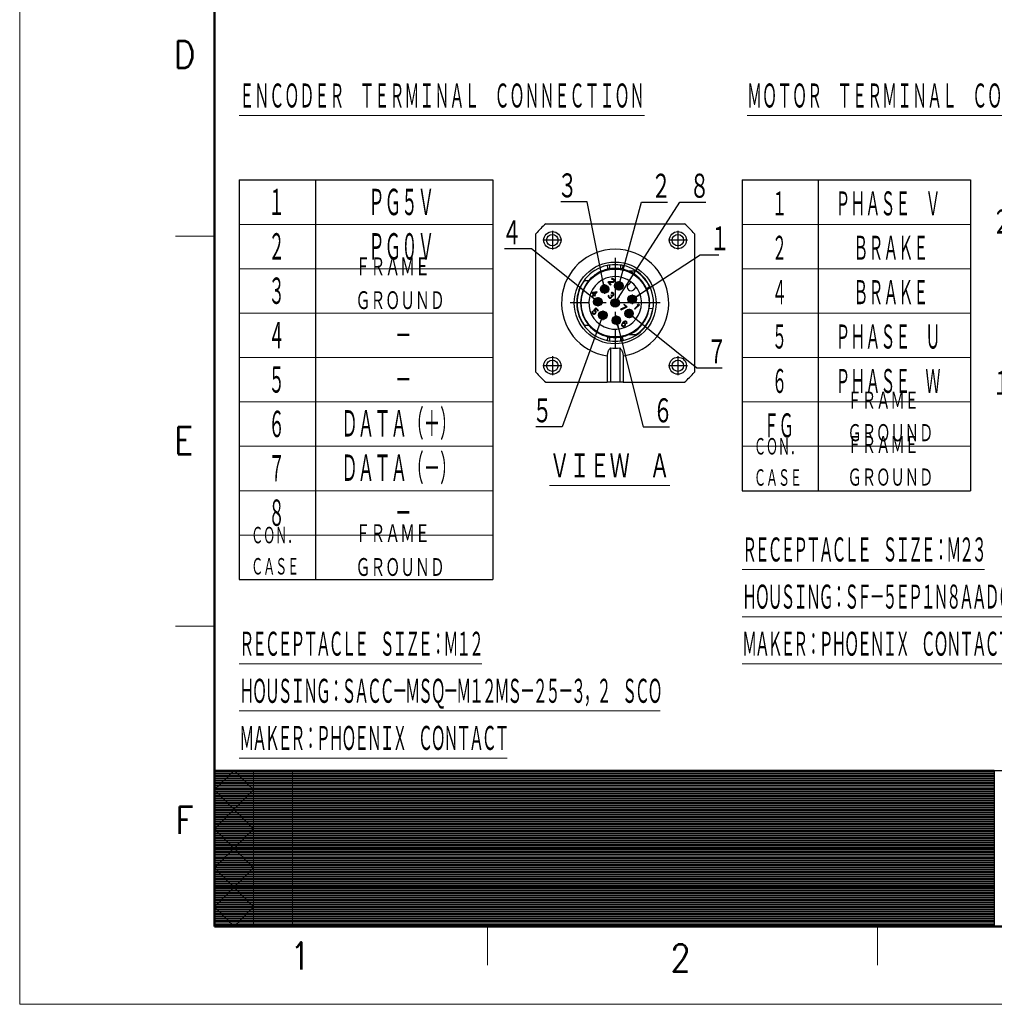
# Model space of a CAD drawing. Header units: millimetres. Extents: x 0 to 1076, y 0 to 742.
# Tile 1 of 124: x 0 to 313, y 0 to 316. Entities that reach past the tile are written whole.
import ezdxf

# ---------------------------------------------------------------- set-up
doc = ezdxf.new("R2010")
doc.units = ezdxf.units.MM
doc.header["$LTSCALE"] = 0.454724
doc.linetypes.add('CENTER', pattern=[50.8, 31.75, -6.35, 6.35, -6.35])
doc.layers.add('NoLayerName_001', color=7, linetype='Continuous')
doc.styles.get("Standard").update_dxf_attribs({"font": 'txt', "bigfont": 'extfont2'})
doc.dimstyles.get("Standard").update_dxf_attribs({"dimtxt": 2.5, "dimasz": 2.5, "dimexe": 1, "dimexo": 1, "dimtad": 1, "dimdec": 3, "dimzin": 0, "dimdsep": 46, "dimtxsty": 'Standard', "dimcen": 2.5, "dimadec": 3, "dimazin": 0, "dimtfac": 0.75, "dimtdec": 3, "dimtmove": 0, "dimatfit": 3, "dimfxl": 1, "dimarcsym": 0})

# ---------------------------------------------------------------- blocks, each defined once
blk = doc.blocks.new('JZB_0011')
at = {"layer": 'NoLayerName_001', "color": 7, "linetype": 'Continuous', "lineweight": 25}
for p, q in [((3.21, 50.83), (47.63, 50.83)), ((0, 3.21), (0, 47.63)), ((50.83, 47.63), (50.83, 3.21)), ((32.16, 35.58), (29.83, 35.58)), ((16.92, 32.53), (15.51, 32.53)), ((23.27, 32.18), (23.12, 32.03)), ((23.12, 32.03), (23.98, 31.17)), ((24.7, 32.28), (23.27, 32.18)), ((23.46, 31.99), (24.73, 32.07)), ((24.13, 31.32), (23.46, 31.99)), ((24.39, 33.21), (24.24, 33.11)), ((24.24, 33.11), (24.36, 32.99)), ((24.36, 32.99), (24.5, 33.03)), ((24.61, 33.23), (24.39, 33.21)), ((24.5, 33.03), (24.63, 33.02)), ((24.76, 33.2), (24.61, 33.23)), ((24.63, 33.02), (24.78, 32.93)), ((24.88, 32.35), (24.7, 32.28)), ((24.73, 32.07), (24.87, 32.11)), ((24.96, 33.06), (24.76, 33.2)), ((24.78, 32.93), (24.88, 32.84)), ((24.87, 32.11), (25.02, 32.21)), ((24.88, 32.84), (24.97, 32.69)), ((24.94, 32.41), (24.88, 32.35)), ((24.98, 32.55), (24.94, 32.41)), ((25.06, 32.97), (24.96, 33.06)), ((24.97, 32.69), (24.98, 32.55)), ((25.02, 32.21), (25.08, 32.27)), ((25.17, 32.79), (25.06, 32.97)), ((25.08, 32.27), (25.18, 32.42)), ((25.21, 32.63), (25.17, 32.79)), ((25.18, 32.42), (25.21, 32.63)), ((30.46, 32.18), (29.66, 31.38)), ((18.12, 28.76), (17.94, 28.58)), ((17.94, 28.58), (18.51, 28.01)), ((19.51, 29.02), (18.12, 28.76)), ((18.29, 28.59), (19.27, 28.77)), ((18.69, 28.19), (18.29, 28.59)), ((19.27, 28.77), (18.69, 28.19)), ((18.83, 28.05), (19.66, 28.88)), ((19.66, 28.88), (19.51, 29.02)), ((23.98, 31.17), (24.13, 31.32)), ((24.24, 28.75), (24.1, 28.65)), ((24.1, 28.65), (24.22, 28.53)), ((24.22, 28.53), (24.36, 28.58)), ((24.46, 28.78), (24.24, 28.75)), ((24.36, 28.58), (24.49, 28.57)), ((24.62, 28.74), (24.46, 28.78)), ((24.49, 28.57), (24.64, 28.48)), ((24.81, 28.61), (24.62, 28.74)), ((24.64, 28.48), (24.73, 28.38)), ((24.86, 28.56), (24.81, 28.61)), ((25, 28.36), (24.86, 28.56)), ((31.38, 29.66), (32.18, 30.46)), ((35.46, 30.1), (36.47, 30.57)), ((18.51, 28.01), (18.08, 27.58)), ((18.08, 27.58), (18.22, 27.44)), ((18.22, 27.44), (18.65, 27.87)), ((18.65, 27.87), (18.88, 27.63)), ((19.07, 27.81), (18.83, 28.05)), ((18.88, 27.63), (19.07, 27.81)), ((23.24, 27.79), (23.2, 27.65)), ((23.2, 27.65), (23.21, 27.52)), ((23.21, 27.52), (23.24, 27.37)), ((23.31, 27.91), (23.24, 27.79)), ((23.24, 27.37), (23.31, 27.24)), ((23.43, 27.79), (23.31, 27.91)), ((23.31, 27.24), (23.5, 27.05)), ((23.38, 27.6), (23.39, 27.71)), ((23.39, 27.52), (23.38, 27.6)), ((23.39, 27.71), (23.43, 27.79)), ((23.48, 27.37), (23.39, 27.52)), ((23.63, 27.23), (23.48, 27.37)), ((23.5, 27.05), (23.62, 26.99)), ((23.62, 26.99), (23.78, 26.95)), ((23.77, 27.14), (23.63, 27.23)), ((23.85, 27.12), (23.77, 27.14)), ((23.78, 26.95), (23.91, 26.94)), ((23.96, 27.13), (23.85, 27.12)), ((23.91, 26.94), (24.05, 26.99)), ((24.05, 27.17), (23.96, 27.13)), ((24.15, 27.99), (24.03, 27.87)), ((24.03, 27.87), (24.12, 27.77)), ((24.17, 27.29), (24.05, 27.17)), ((24.05, 26.99), (24.17, 27.05)), ((24.12, 27.77), (24.23, 27.6)), ((24.24, 27.89), (24.15, 27.99)), ((24.24, 27.46), (24.17, 27.29)), ((24.17, 27.05), (24.29, 27.18)), ((24.23, 27.6), (24.24, 27.46)), ((24.45, 27.81), (24.24, 27.89)), ((24.29, 27.18), (24.39, 27.32)), ((24.43, 27.46), (24.37, 27.64)), ((24.37, 27.64), (24.56, 27.64)), ((24.39, 27.32), (24.43, 27.46)), ((24.56, 27.82), (24.45, 27.81)), ((24.73, 27.9), (24.56, 27.82)), ((24.56, 27.64), (24.7, 27.68)), ((24.7, 27.68), (24.85, 27.78)), ((24.73, 28.38), (24.82, 28.23)), ((24.79, 27.96), (24.73, 27.9)), ((24.83, 28.1), (24.79, 27.96)), ((24.82, 28.23), (24.83, 28.1)), ((24.85, 27.78), (24.91, 27.84)), ((24.91, 27.84), (25.01, 27.99)), ((25.03, 28.21), (25, 28.36)), ((25.01, 27.99), (25.03, 28.21)), ((18.09, 22.59), (18.04, 22.4)), ((18.04, 22.4), (18.06, 22.19)), ((18.06, 22.19), (18.15, 22.04)), ((18.16, 22.76), (18.09, 22.59)), ((18.31, 22.62), (18.16, 22.76)), ((18.23, 22.45), (18.31, 22.62)), ((18.24, 22.32), (18.23, 22.45)), ((18.31, 22.19), (18.24, 22.32)), ((18.45, 22.05), (18.31, 22.19)), ((19.23, 23.84), (18.44, 23.04)), ((18.44, 23.04), (18.61, 22.87)), ((18.61, 22.87), (18.79, 22.87)), ((18.71, 23.07), (19.2, 23.56)), ((18.92, 23.05), (18.71, 23.07)), ((18.79, 22.87), (18.92, 22.81)), ((19.07, 22.96), (18.92, 23.05)), ((18.92, 22.81), (19.06, 22.66)), ((19.02, 22.15), (18.96, 22.09)), ((19.09, 22.26), (19.02, 22.15)), ((19.06, 22.66), (19.13, 22.54)), ((19.21, 22.82), (19.07, 22.96)), ((19.14, 22.4), (19.09, 22.26)), ((19.13, 22.54), (19.14, 22.4)), ((19.17, 22.06), (19.28, 22.26)), ((19.2, 23.56), (19.89, 22.87)), ((19.3, 22.67), (19.21, 22.82)), ((20.04, 23.03), (19.23, 23.84)), ((19.28, 22.26), (19.33, 22.46)), ((19.33, 22.46), (19.3, 22.67)), ((19.89, 22.87), (20.04, 23.03)), ((28.93, 24.19), (27.17, 23.38)), ((27.17, 23.38), (27.31, 23.24)), ((27.31, 23.24), (29.07, 24.04)), ((28.36, 25.06), (28.21, 24.9)), ((28.21, 24.9), (28.93, 24.19)), ((29.23, 24.19), (28.36, 25.06)), ((29.07, 24.04), (29.23, 24.19)), ((32.79, 24.74), (31.6, 23.55)), ((31.6, 23.55), (31.74, 23.4)), ((31.74, 23.4), (33.18, 24.84)), ((32.68, 24.91), (32.43, 24.67)), ((32.43, 24.67), (32.79, 24.74)), ((33.04, 24.99), (32.68, 24.91)), ((33.18, 24.84), (33.04, 24.99)), ((37.47, 23.51), (36.36, 23.68)), ((18.15, 22.04), (18.3, 21.9)), ((18.3, 21.9), (18.45, 21.81)), ((18.57, 21.99), (18.45, 22.05)), ((18.45, 21.81), (18.66, 21.78)), ((18.71, 21.98), (18.57, 21.99)), ((18.66, 21.78), (18.85, 21.83)), ((18.85, 22.02), (18.71, 21.98)), ((18.96, 22.09), (18.85, 22.02)), ((18.85, 21.83), (19.05, 21.94)), ((19.05, 21.94), (19.17, 22.06)), ((27.83, 19.06), (27.64, 18.82)), ((28.04, 19.27), (27.83, 19.06)), ((28.28, 19.46), (28.04, 19.27)), ((28.1, 19.09), (28.16, 19.15)), ((28.36, 19.07), (28.1, 19.09)), ((28.16, 19.15), (28.37, 19.31)), ((28.48, 19.56), (28.28, 19.46)), ((28.52, 18.98), (28.36, 19.07)), ((28.37, 19.31), (28.48, 19.38)), ((28.67, 19.62), (28.48, 19.56)), ((28.48, 19.38), (28.62, 19.42)), ((28.63, 18.86), (28.52, 18.98)), ((28.62, 19.42), (28.76, 19.41)), ((28.88, 19.59), (28.67, 19.62)), ((28.76, 19.41), (28.86, 19.37)), ((28.86, 19.37), (29, 19.23)), ((29.04, 19.5), (28.88, 19.59)), ((29, 19.23), (29.04, 19.12)), ((29.05, 18.99), (29.01, 18.85)), ((29.13, 19.4), (29.04, 19.5)), ((29.04, 19.12), (29.05, 18.99)), ((29.22, 19.25), (29.13, 19.4)), ((29.2, 18.85), (29.25, 19.04)), ((29.25, 19.04), (29.22, 19.25)), ((15.51, 18.3), (16.92, 18.3)), ((27.53, 18.62), (27.48, 18.42)), ((27.48, 18.42), (27.51, 18.21)), ((27.51, 18.21), (27.6, 18.06)), ((27.64, 18.82), (27.53, 18.62)), ((27.6, 18.06), (27.72, 17.94)), ((27.67, 18.47), (27.72, 18.61)), ((27.69, 18.34), (27.67, 18.47)), ((27.73, 18.24), (27.69, 18.34)), ((27.72, 18.61), (27.79, 18.73)), ((27.72, 17.94), (27.87, 17.85)), ((27.89, 18.07), (27.73, 18.24)), ((27.79, 18.73), (27.88, 18.82)), ((27.87, 17.85), (28.08, 17.82)), ((27.88, 18.82), (27.99, 18.89)), ((28, 18.03), (27.89, 18.07)), ((27.99, 18.89), (28.1, 18.9)), ((28.13, 18.02), (28, 18.03)), ((28.08, 17.82), (28.27, 17.87)), ((28.1, 18.9), (28.24, 18.89)), ((28.27, 18.06), (28.13, 18.02)), ((28.24, 18.89), (28.34, 18.85)), ((28.39, 18.13), (28.27, 18.06)), ((28.27, 17.87), (28.47, 17.98)), ((28.34, 18.85), (28.51, 18.68)), ((28.48, 18.22), (28.39, 18.13)), ((28.47, 17.98), (28.63, 18.13)), ((28.54, 18.34), (28.48, 18.22)), ((28.51, 18.68), (28.55, 18.58)), ((28.56, 18.45), (28.54, 18.34)), ((28.55, 18.58), (28.56, 18.45)), ((28.72, 18.71), (28.63, 18.86)), ((28.63, 18.13), (28.73, 18.33)), ((28.75, 18.5), (28.72, 18.71)), ((28.73, 18.33), (28.75, 18.5)), ((29.01, 18.85), (29.13, 18.73)), ((29.13, 18.73), (29.2, 18.85)), ((23.89, 11), (23.89, 0)), ((26.94, 11), (26.94, 0)), ((22.88, 8.42), (22.88, 0)), ((27.96, 8.42), (27.96, 0)), ((3.21, 0), (22.88, 0)), ((23.89, 0), (22.88, 0)), ((26.94, 0), (23.89, 0)), ((27.96, 0), (26.94, 0)), ((27.96, 0), (47.63, 0))]:
    blk.add_line(p, q, dxfattribs=at)
at = {"layer": 'NoLayerName_001', "color": 2, "linetype": 'CENTER', "lineweight": 25}
for p, q in [((5.29, 48.57), (5.29, 42.53)), ((45.55, 48.57), (45.55, 42.53)), ((8.31, 45.55), (2.27, 45.55)), ((48.57, 45.55), (42.53, 45.55)), ((25.42, 39.85), (25.42, 10.98)), ((26.58, 32.4), (26.58, 29.38)), ((23.56, 29.88), (20.54, 29.88)), ((22.05, 31.39), (22.05, 28.37)), ((28.09, 30.89), (25.07, 30.89)), ((39.85, 25.42), (10.98, 25.42)), ((21.35, 25.81), (18.33, 25.81)), ((19.84, 27.32), (19.84, 24.3)), ((32.4, 26.58), (29.38, 26.58)), ((30.89, 28.09), (30.89, 25.07)), ((21.46, 22.97), (21.46, 19.95)), ((29.88, 23.56), (29.88, 20.54)), ((22.97, 21.46), (19.95, 21.46)), ((27.32, 19.84), (24.3, 19.84)), ((25.81, 21.35), (25.81, 18.33)), ((31.39, 22.05), (28.37, 22.05)), ((5.29, 8.31), (5.29, 2.27)), ((45.55, 8.31), (45.55, 2.27)), ((8.31, 5.29), (2.27, 5.29)), ((48.57, 5.29), (42.53, 5.29))]:
    blk.add_line(p, q, dxfattribs=at)
at = {"layer": 'NoLayerName_001', "color": 7, "linetype": 'Continuous', "lineweight": 25}
for centre, radius in [((5.29, 45.55), 2.74), ((5.29, 45.55), 1.83), ((45.55, 45.55), 2.74), ((45.55, 45.55), 1.83), ((25.42, 25.42), 13.12), ((25.42, 25.42), 10.88), ((26.58, 30.89), 1.37), ((26.58, 30.89), 0.813), ((22.05, 29.88), 1.37), ((22.05, 29.88), 0.813), ((19.84, 25.81), 1.37), ((19.84, 25.81), 0.813), ((25.42, 25.42), 1.37), ((25.42, 25.42), 0.813), ((30.89, 26.58), 1.37), ((30.89, 26.58), 0.813), ((21.46, 21.46), 1.37), ((21.46, 21.46), 0.813), ((29.88, 22.05), 1.37), ((29.88, 22.05), 0.813), ((25.81, 19.84), 1.37), ((25.81, 19.84), 0.813), ((5.29, 5.29), 2.74), ((5.29, 5.29), 1.83), ((45.55, 5.29), 2.74), ((45.55, 5.29), 1.83)]:
    blk.add_circle(centre, radius, dxfattribs=at)
for centre, radius, start, end in [((25.42, 25.42), 33.75, 131.148, 138.852), ((25.42, 25.42), 33.75, 41.148, 48.852), ((25.42, 25.42), 11.08, 102.1695, 140.0438), ((25.42, 25.42), 11.08, 77.8305, 102.1695), ((25.42, 25.42), 11.08, 66.5534, 77.8305), ((25.42, 25.42), 11.08, 25, 66.5534), ((25.42, 25.42), 12.2, 25, 56.4427), ((25.42, 25.42), 12.2, 144.3147, 215.6853), ((25.42, 25.42), 11.08, 140.0438, 219.9562), ((25.42, 25.42), 8.44, 53.3129, 0), ((25.42, 25.42), 8.44, 36.6871, 53.3129), ((30.52, 30.52), 1.22, 135, 315), ((25.42, 25.42), 8.44, 0, 36.6871), ((25.42, 25.42), 11.08, 351, 25), ((25.42, 25.42), 12.2, 303.5573, 351), ((25.42, 25.42), 11.08, 330, 351), ((25.42, 25.42), 11.08, 293.4466, 330), ((25.42, 25.42), 11.08, 219.9562, 257.8305), ((25.42, 25.42), 11.08, 257.8305, 282.1695), ((25.42, 25.42), 11.08, 282.1695, 293.4466), ((25.42, 25.42), 14.5, 263.9629, 276.0371), ((25.42, 25.42), 33.75, 221.148, 228.852), ((25.42, 25.42), 33.75, 311.148, 318.852)]:
    blk.add_arc(centre, radius, start, end, dxfattribs=at)
at = {"layer": 'NoLayerName_001', "color": 2, "linetype": 'Continuous', "lineweight": 25}
for centre, radius, start, end in [((25.42, 25.42), 17.19, 278.5029, 261.4971), ((25.42, 25.42), 12.31, 102.1695, 257.8305), ((24.25, 30.83), 6.76, 94.2115, 102.1679), ((25.42, 14.91), 22.73, 85.7901, 94.1998), ((26.59, 30.87), 6.73, 77.8168, 85.7893), ((25.42, 25.42), 12.31, 282.1695, 77.8305), ((24.24, 19.97), 6.73, 257.8168, 265.7893), ((25.42, 35.92), 22.73, 265.7901, 274.1998), ((26.59, 20), 6.76, 274.2115, 282.1679)]:
    blk.add_arc(centre, radius, start, end, dxfattribs=at)
for points, knots in [([(22.82, 37.45), (22.86, 37.28), (22.92, 36.99), (23, 36.64), (23.05, 36.41), (23.07, 36.3), (23.08, 36.25)], [0, 0, 0, 0, 0.513591, 0.901519, 1.063199, 1.22488, 1.22488, 1.22488, 1.22488]), ([(23.56, 36.34), (23.58, 36.39), (23.62, 36.48), (23.65, 36.64), (23.68, 36.85), (23.72, 37.16), (23.74, 37.42), (23.75, 37.58)], [0, 0, 0, 0, 0.148494, 0.305969, 0.474188, 0.782632, 1.257445, 1.257445, 1.257445, 1.257445]), ([(27.08, 37.58), (27.1, 37.42), (27.12, 37.16), (27.16, 36.85), (27.19, 36.63), (27.22, 36.47), (27.26, 36.38), (27.27, 36.34)], [0, 0, 0, 0, 0.473573, 0.781844, 0.951232, 1.135503, 1.25698, 1.25698, 1.25698, 1.25698]), ([(27.75, 36.25), (27.76, 36.3), (27.79, 36.41), (27.84, 36.64), (27.91, 36.99), (27.97, 37.28), (28.01, 37.45)], [0, 0, 0, 0, 0.161681, 0.323361, 0.711289, 1.22488, 1.22488, 1.22488, 1.22488]), ([(23.08, 14.58), (23.07, 14.53), (23.05, 14.43), (23, 14.19), (22.92, 13.85), (22.86, 13.55), (22.82, 13.39)], [0, 0, 0, 0, 0.161681, 0.323361, 0.711289, 1.22488, 1.22488, 1.22488, 1.22488]), ([(23.75, 13.25), (23.73, 13.41), (23.72, 13.67), (23.68, 13.99), (23.64, 14.21), (23.61, 14.36), (23.57, 14.46), (23.56, 14.49)], [0, 0, 0, 0, 0.473573, 0.781844, 0.951232, 1.148184, 1.256966, 1.256966, 1.256966, 1.256966]), ([(27.27, 14.49), (27.26, 14.44), (27.22, 14.35), (27.18, 14.14), (27.14, 13.86), (27.1, 13.55), (27.09, 13.34), (27.08, 13.25)], [0, 0, 0, 0, 0.148494, 0.305969, 0.646034, 0.987571, 1.257424, 1.257424, 1.257424, 1.257424]), ([(28.01, 13.39), (27.97, 13.55), (27.91, 13.85), (27.84, 14.19), (27.79, 14.43), (27.76, 14.53), (27.75, 14.58)], [0, 0, 0, 0, 0.513591, 0.901519, 1.063199, 1.22488, 1.22488, 1.22488, 1.22488])]:
    blk.add_open_spline(points, degree=3, knots=knots, dxfattribs=at)
at = {"layer": 'NoLayerName_001', "color": 7, "linetype": 'Continuous', "lineweight": 25}
for points, knots in [([(29.83, 15.25), (29.95, 15.25), (30.21, 15.25), (30.59, 15.25), (30.98, 15.25), (31.37, 15.25), (31.76, 15.25), (32.03, 15.25), (32.16, 15.25)], [0, 0, 0, 0, 0.379708, 0.76248, 1.148145, 1.538054, 1.933554, 2.33447, 2.33447, 2.33447, 2.33447]), ([(23.89, 11), (23.82, 10.91), (23.67, 10.76), (23.48, 10.49), (23.3, 10.2), (23.16, 9.89), (23.03, 9.54), (22.95, 9.19), (22.89, 8.81), (22.88, 8.55), (22.88, 8.42)], [0, 0, 0, 0, 0.329432, 0.649718, 0.974428, 1.343314, 1.682074, 2.082037, 2.427271, 2.844389, 2.844389, 2.844389, 2.844389]), ([(26.94, 11), (27.01, 10.91), (27.16, 10.76), (27.36, 10.49), (27.53, 10.2), (27.69, 9.87), (27.81, 9.53), (27.9, 9.15), (27.95, 8.79), (27.95, 8.53), (27.96, 8.42)], [0, 0, 0, 0, 0.329432, 0.649718, 1.000974, 1.343317, 1.734796, 2.08204, 2.490758, 2.844392, 2.844392, 2.844392, 2.844392])]:
    blk.add_open_spline(points, degree=3, knots=knots, dxfattribs=at)
blk = doc.blocks.new('*X109')
at = {"color": 7, "linetype": 'Continuous', "lineweight": 13}
for p, q in [((0, 19.8), (100, 19.8)), ((0, 19.65), (100, 19.65)), ((0, 19.5), (100, 19.5)), ((0, 19.35), (100, 19.35)), ((0, 19.2), (100, 19.2)), ((0, 19.05), (100, 19.05)), ((0, 18.9), (100, 18.9)), ((0, 18.75), (100, 18.75)), ((0, 18.6), (100, 18.6)), ((0, 18.45), (100, 18.45)), ((0, 18.3), (100, 18.3)), ((0, 18.15), (100, 18.15)), ((0, 18), (100, 18)), ((0, 17.85), (100, 17.85)), ((0, 17.7), (100, 17.7)), ((0, 17.55), (100, 17.55)), ((0, 17.4), (100, 17.4)), ((0, 17.25), (100, 17.25)), ((0, 17.1), (100, 17.1)), ((0, 16.95), (100, 16.95)), ((0, 16.8), (100, 16.8)), ((0, 16.65), (100, 16.65)), ((0, 16.5), (100, 16.5)), ((0, 16.35), (100, 16.35)), ((0, 16.2), (100, 16.2)), ((0, 16.05), (100, 16.05)), ((0, 15.9), (100, 15.9)), ((0, 15.75), (100, 15.75)), ((0, 15.6), (100, 15.6)), ((0, 15.45), (100, 15.45)), ((0, 15.3), (100, 15.3)), ((0, 15.15), (100, 15.15)), ((0, 15), (100, 15)), ((0, 14.85), (100, 14.85)), ((0, 14.7), (100, 14.7)), ((0, 14.55), (100, 14.55)), ((0, 14.4), (100, 14.4)), ((0, 14.25), (100, 14.25)), ((0, 14.1), (100, 14.1)), ((0, 13.95), (100, 13.95)), ((0, 13.8), (100, 13.8)), ((0, 13.65), (100, 13.65)), ((0, 13.5), (100, 13.5)), ((0, 13.35), (100, 13.35)), ((0, 13.2), (100, 13.2)), ((0, 13.05), (100, 13.05)), ((0, 12.9), (100, 12.9)), ((0, 12.75), (100, 12.75)), ((0, 12.6), (100, 12.6)), ((0, 12.45), (100, 12.45)), ((0, 12.3), (100, 12.3)), ((0, 12.15), (100, 12.15)), ((0, 12), (100, 12)), ((0, 11.85), (100, 11.85)), ((0, 11.7), (100, 11.7)), ((0, 11.55), (100, 11.55)), ((0, 11.4), (100, 11.4)), ((0, 11.25), (100, 11.25)), ((0, 11.1), (100, 11.1)), ((0, 10.95), (100, 10.95)), ((0, 10.8), (100, 10.8)), ((0, 10.65), (100, 10.65)), ((0, 10.5), (100, 10.5)), ((0, 10.35), (100, 10.35)), ((0, 10.2), (100, 10.2)), ((0, 10.05), (100, 10.05)), ((0, 9.9), (100, 9.9)), ((0, 9.75), (100, 9.75)), ((0, 9.6), (100, 9.6)), ((0, 9.45), (100, 9.45)), ((0, 9.3), (100, 9.3)), ((0, 9.15), (100, 9.15)), ((0, 9), (100, 9)), ((0, 8.85), (100, 8.85)), ((0, 8.7), (100, 8.7)), ((0, 8.55), (100, 8.55)), ((0, 8.4), (100, 8.4)), ((0, 8.25), (100, 8.25)), ((0, 8.1), (100, 8.1)), ((0, 7.95), (100, 7.95)), ((0, 7.8), (100, 7.8)), ((0, 7.65), (100, 7.65)), ((0, 7.5), (100, 7.5)), ((0, 7.35), (100, 7.35)), ((0, 7.2), (100, 7.2)), ((0, 7.05), (100, 7.05)), ((0, 6.9), (100, 6.9)), ((0, 6.75), (100, 6.75)), ((0, 6.6), (100, 6.6)), ((0, 6.45), (100, 6.45)), ((0, 6.3), (100, 6.3)), ((0, 6.15), (100, 6.15)), ((0, 6), (100, 6)), ((0, 5.85), (100, 5.85)), ((0, 5.7), (100, 5.7)), ((0, 5.55), (100, 5.55)), ((0, 5.4), (100, 5.4)), ((0, 5.25), (100, 5.25)), ((0, 5.1), (100, 5.1)), ((0, 4.95), (100, 4.95)), ((0, 4.8), (100, 4.8)), ((0, 4.65), (100, 4.65)), ((0, 4.5), (100, 4.5)), ((0, 4.35), (100, 4.35)), ((0, 4.2), (100, 4.2)), ((0, 4.05), (100, 4.05)), ((0, 3.9), (100, 3.9)), ((0, 3.75), (100, 3.75)), ((0, 3.6), (100, 3.6)), ((0, 3.45), (100, 3.45)), ((0, 3.3), (100, 3.3)), ((0, 3.15), (100, 3.15)), ((0, 3), (100, 3)), ((0, 2.85), (100, 2.85)), ((0, 2.7), (100, 2.7)), ((0, 2.55), (100, 2.55)), ((0, 2.4), (100, 2.4)), ((0, 2.25), (100, 2.25)), ((0, 2.1), (100, 2.1)), ((0, 1.95), (100, 1.95)), ((0, 1.8), (100, 1.8)), ((0, 1.65), (100, 1.65)), ((0, 1.5), (100, 1.5)), ((0, 1.35), (100, 1.35)), ((0, 1.2), (100, 1.2)), ((0, 1.05), (100, 1.05)), ((0, 0.9), (100, 0.9)), ((0, 0.75), (100, 0.75)), ((0, 0.6), (100, 0.6)), ((0, 0.45), (100, 0.45)), ((0, 0.3), (100, 0.3)), ((0, 0.15), (100, 0.15)), ((0, 0), (100, 0))]:
    blk.add_line(p, q, dxfattribs=at)
blk = doc.blocks.new('*X110')
at = {"color": 7, "linetype": 'Continuous', "lineweight": 13}
for p, q in [((0, 19.8), (40, 19.8)), ((0, 19.65), (40, 19.65)), ((0, 19.5), (40, 19.5)), ((0, 19.35), (40, 19.35)), ((0, 19.2), (40, 19.2)), ((0, 19.05), (40, 19.05)), ((0, 18.9), (40, 18.9)), ((0, 18.75), (40, 18.75)), ((0, 18.6), (40, 18.6)), ((0, 18.45), (40, 18.45)), ((0, 18.3), (40, 18.3)), ((0, 18.15), (40, 18.15)), ((0, 18), (40, 18)), ((0, 17.85), (40, 17.85)), ((0, 17.7), (40, 17.7)), ((0, 17.55), (40, 17.55)), ((0, 17.4), (40, 17.4)), ((0, 17.25), (40, 17.25)), ((0, 17.1), (40, 17.1)), ((0, 16.95), (40, 16.95)), ((0, 16.8), (40, 16.8)), ((0, 16.65), (40, 16.65)), ((0, 16.5), (40, 16.5)), ((0, 16.35), (40, 16.35)), ((0, 16.2), (40, 16.2)), ((0, 16.05), (40, 16.05)), ((0, 15.9), (40, 15.9)), ((0, 15.75), (40, 15.75)), ((0, 15.6), (40, 15.6)), ((0, 15.45), (40, 15.45)), ((0, 15.3), (40, 15.3)), ((0, 15.15), (40, 15.15)), ((0, 15), (40, 15)), ((0, 14.85), (40, 14.85)), ((0, 14.7), (40, 14.7)), ((0, 14.55), (40, 14.55)), ((0, 14.4), (40, 14.4)), ((0, 14.25), (40, 14.25)), ((0, 14.1), (40, 14.1)), ((0, 13.95), (40, 13.95)), ((0, 13.8), (40, 13.8)), ((0, 13.65), (40, 13.65)), ((0, 13.5), (40, 13.5)), ((0, 13.35), (40, 13.35)), ((0, 13.2), (40, 13.2)), ((0, 13.05), (40, 13.05)), ((0, 12.9), (40, 12.9)), ((0, 12.75), (40, 12.75)), ((0, 12.6), (40, 12.6)), ((0, 12.45), (40, 12.45)), ((0, 12.3), (40, 12.3)), ((0, 12.15), (40, 12.15)), ((0, 12), (40, 12)), ((0, 11.85), (40, 11.85)), ((0, 11.7), (40, 11.7)), ((0, 11.55), (40, 11.55)), ((0, 11.4), (40, 11.4)), ((0, 11.25), (40, 11.25)), ((0, 11.1), (40, 11.1)), ((0, 10.95), (40, 10.95)), ((0, 10.8), (40, 10.8)), ((0, 10.65), (40, 10.65)), ((0, 10.5), (40, 10.5)), ((0, 10.35), (40, 10.35)), ((0, 10.2), (40, 10.2)), ((0, 10.05), (40, 10.05)), ((0, 9.9), (40, 9.9)), ((0, 9.75), (40, 9.75)), ((0, 9.6), (40, 9.6)), ((0, 9.45), (40, 9.45)), ((0, 9.3), (40, 9.3)), ((0, 9.15), (40, 9.15)), ((0, 9), (40, 9)), ((0, 8.85), (40, 8.85)), ((0, 8.7), (40, 8.7)), ((0, 8.55), (40, 8.55)), ((0, 8.4), (40, 8.4)), ((0, 8.25), (40, 8.25)), ((0, 8.1), (40, 8.1)), ((0, 7.95), (40, 7.95)), ((0, 7.8), (40, 7.8)), ((0, 7.65), (40, 7.65)), ((0, 7.5), (40, 7.5)), ((0, 7.35), (40, 7.35)), ((0, 7.2), (40, 7.2)), ((0, 7.05), (40, 7.05)), ((0, 6.9), (40, 6.9)), ((0, 6.75), (40, 6.75)), ((0, 6.6), (40, 6.6)), ((0, 6.45), (40, 6.45)), ((0, 6.3), (40, 6.3)), ((0, 6.15), (40, 6.15)), ((0, 6), (40, 6)), ((0, 5.85), (40, 5.85)), ((0, 5.7), (40, 5.7)), ((0, 5.55), (40, 5.55)), ((0, 5.4), (40, 5.4)), ((0, 5.25), (40, 5.25)), ((0, 5.1), (40, 5.1)), ((0, 4.95), (40, 4.95)), ((0, 4.8), (40, 4.8)), ((0, 4.65), (40, 4.65)), ((0, 4.5), (40, 4.5)), ((0, 4.35), (40, 4.35)), ((0, 4.2), (40, 4.2)), ((0, 4.05), (40, 4.05)), ((0, 3.9), (40, 3.9)), ((0, 3.75), (40, 3.75)), ((0, 3.6), (40, 3.6)), ((0, 3.45), (40, 3.45)), ((0, 3.3), (40, 3.3)), ((0, 3.15), (40, 3.15)), ((0, 3), (40, 3)), ((0, 2.85), (40, 2.85)), ((0, 2.7), (40, 2.7)), ((0, 2.55), (40, 2.55)), ((0, 2.4), (40, 2.4)), ((0, 2.25), (40, 2.25)), ((0, 2.1), (40, 2.1)), ((0, 1.95), (40, 1.95)), ((0, 1.8), (40, 1.8)), ((0, 1.65), (40, 1.65)), ((0, 1.5), (40, 1.5)), ((0, 1.35), (40, 1.35)), ((0, 1.2), (40, 1.2)), ((0, 1.05), (40, 1.05)), ((0, 0.9), (40, 0.9)), ((0, 0.75), (40, 0.75)), ((0, 0.6), (40, 0.6)), ((0, 0.45), (40, 0.45)), ((0, 0.3), (40, 0.3)), ((0, 0.15), (40, 0.15)), ((0, 0), (40, 0))]:
    blk.add_line(p, q, dxfattribs=at)
blk = doc.blocks.new('JZB_0008')
at = {"layer": 'NoLayerName_001', "color": 7, "linetype": 'Continuous', "lineweight": 25}
for p, q in [((100, 20), (0, 20)), ((0, 20), (0, 0)), ((100, 20), (100, 0)), ((170, 20), (170, 0)), ((210, 20), (170, 20)), ((210, 20), (210, 0)), ((0, 0), (100, 0)), ((170, 0), (210, 0))]:
    blk.add_line(p, q, dxfattribs=at)
for name, p in [('*X109', (0, 0.15)), ('*X110', (170, 0.05))]:
    blk.add_blockref(name, p)

msp = doc.modelspace()

# ---------------------------------------------------------------- linework, layer by layer
at = {"layer": 'NoLayerName_001', "color": 7, "linetype": 'Continuous', "lineweight": 13}
for p, q in [((0, 0), (0, 742.5)), ((1050, 0), (0, 0))]:
    msp.add_line(p, q, dxfattribs=at)
at = {"layer": 'NoLayerName_001', "color": 7, "linetype": 'Continuous', "lineweight": 50}
for p, q in [((62.5, 25), (62.5, 717.5)), ((1025, 25), (62.5, 25))]:
    msp.add_line(p, q, dxfattribs=at)
at = {"layer": 'NoLayerName_001', "color": 7, "linetype": 'Continuous', "lineweight": 25}
for p, q in [((70.4206, 264.3217), (70.4206, 136.2218)), ((70.4206, 264.3217), (151.754, 264.3217)), ((70.4206, 264.3217), (76.3558, 264.3217)), ((70.4206, 264.3217), (138.1984, 264.3217)), ((94.8206, 264.3217), (94.8206, 136.2218)), ((151.754, 264.3217), (151.754, 136.2218)), ((231.6411, 264.3217), (304.8411, 264.3217)), ((231.6411, 264.3217), (231.6411, 164.6884)), ((256.0411, 264.3217), (256.0411, 164.6884)), ((304.8411, 264.3217), (304.8411, 164.6884)), ((231.6411, 164.6884), (304.8411, 164.6884)), ((70.4206, 136.2218), (151.754, 136.2218)), ((62.5, 75), (1025, 75))]:
    msp.add_line(p, q, dxfattribs=at)
at = {"layer": 'NoLayerName_001', "color": 2, "linetype": 'Continuous', "lineweight": 13}
for p, q in [((70.4206, 250.0884), (151.754, 250.0884)), ((231.6411, 250.0884), (304.8411, 250.0884)), ((50, 246.25), (62.5, 246.25)), ((70.4206, 235.8551), (151.754, 235.8551)), ((231.6411, 235.8551), (304.8411, 235.8551)), ((70.4206, 221.6217), (151.754, 221.6217)), ((231.6411, 221.6217), (304.8411, 221.6217)), ((70.4206, 207.3884), (151.754, 207.3884)), ((231.6411, 207.3884), (304.8411, 207.3884)), ((70.4206, 193.1551), (151.754, 193.1551)), ((231.6411, 193.1551), (304.8411, 193.1551)), ((70.4206, 178.9217), (151.754, 178.9217)), ((231.6411, 178.9217), (304.8411, 178.9217)), ((70.4206, 164.6884), (151.754, 164.6884)), ((70.4206, 150.4551), (151.754, 150.4551)), ((62.5, 121.25), (50, 121.25)), ((62.5, 68.75), (68.75, 75)), ((68.75, 75), (75, 68.75)), ((75, 25), (75, 75)), ((87.5, 75), (87.5, 25)), ((312.5, 75), (312.5, 25)), ((75, 56.25), (62.5, 68.75)), ((62.5, 56.25), (75, 68.75)), ((312.5, 62.5), (62.5, 62.5)), ((62.5, 56.25), (75, 43.75)), ((62.5, 43.75), (75, 56.25)), ((62.5, 50), (312.5, 50)), ((75, 31.25), (62.5, 43.75)), ((62.5, 31.25), (75, 43.75)), ((312.5, 37.5), (62.5, 37.5)), ((62.5, 31.25), (68.75, 25)), ((68.75, 25), (75, 31.25)), ((150, 25), (150, 12.5)), ((275, 25), (275, 12.5))]:
    msp.add_line(p, q, dxfattribs=at)

# ---------------------------------------------------------------- block references
at = {"layer": 'NoLayerName_001'}
msp.add_blockref('JZB_0011', (165.504, 199.4702), dxfattribs=at)
at = {"layer": 'NoLayerName_001', "xscale": 2.5, "yscale": 2.5, "zscale": 2.5}
msp.add_blockref('JZB_0008', (62.5, 25), dxfattribs=at)

# ---------------------------------------------------------------- texts
at = {"layer": 'NoLayerName_001', "color": 2, "lineweight": 13, "char_height": 8.75, "attachment_point": 7}
for s, insert in [('\\A1;\\W0.8600;D', (49.4441, 300.1757)), ('\\A1;\\W0.8600;E', (49.5455, 176.3875)), ('\\A1;\\W0.8600;F', (49.9475, 54.7031)), ('\\A1;\\W0.8600;1', (86.7468, 11.1268)), ('\\A1;\\W0.8600;2', (208.6312, 10.5652))]:
    msp.add_mtext(s, dxfattribs=dict(at, insert=insert))
at = {"layer": 'NoLayerName_001', "color": 3, "lineweight": 13, "attachment_point": 7}
for s, insert, char_height in [('\\A1;\\W0.5000;\\LＥＮＣＯＤＥＲ\u3000ＴＥＲＭＩＮＡＬ\u3000ＣＯＮＮＥＣＴＩＯＮ\\l', (70.4206, 286.7075), 8.75), ('\\A1;\\W0.5000;\\LＭＯＴＯＲ\u3000ＴＥＲＭＩＮＡＬ\u3000ＣＯＮＮＥＣＴＩＯＮ\\l', (233.2187, 286.7075), 8.75), ('\\A1;\\W0.5000;１', (79.7406, 252.1217), 9.6), ('\\A1;\\W0.5000;ＰＧ５Ｖ', (111.7673, 252.1217), 9.6), ('\\A1;\\W0.5000;１', (241.2161, 252.1217), 8.75), ('\\A1;\\W0.5000;ＰＨＡＳＥ\u3000Ｖ', (261.5411, 252.1217), 8.75), ('\\A1;\\W0.5000;２', (79.7406, 237.8884), 9.6), ('\\A1;\\W0.5000;ＰＧ０Ｖ', (111.7673, 237.8884), 9.6), ('\\A1;\\W0.5000;２', (241.2161, 237.8884), 8.75), ('\\A1;\\W0.5000;ＢＲＡＫＥ', (267.3161, 237.8884), 8.75), ('\\A1;\\W0.6667;ＦＲＡＭＥ\\PＧＲＯＵＮＤ', (107.6871, 222.3051), 6.5001), ('\\A1;\\W0.5000;３', (79.7406, 223.6551), 9.6), ('\\A1;\\W0.5000;４', (241.2161, 223.6551), 8.75), ('\\A1;\\W0.5000;ＢＲＡＫＥ', (267.3161, 223.6551), 8.75), ('\\A1;\\W0.5000;４', (79.7406, 209.4217), 9.6), ('\\A1;\\W0.5000;５', (241.2161, 209.4217), 8.75), ('\\A1;\\W0.5000;ＰＨＡＳＥ\u3000Ｕ', (261.5411, 209.4217), 8.75), ('\\A1;\\W0.5000;－', (120.4073, 209.4217), 9.6), ('\\A1;\\W0.5000;５', (79.7406, 195.1884), 9.6), ('\\A1;\\W0.5000;６', (241.2161, 195.1884), 8.75), ('\\A1;\\W0.5000;ＰＨＡＳＥ\u3000Ｗ', (261.5411, 195.1884), 8.75), ('\\A1;\\W0.5000;－', (120.4073, 195.1884), 9.6), ('\\A1;\\W0.6667;ＦＲＡＭＥ\\PＧＲＯＵＮＤ', (265.4413, 179.9384), 6.2499), ('\\A1;\\W0.5000;６', (79.7406, 180.9551), 9.6), ('\\A1;\\W0.5000;ＤＡＴＡ（＋）', (103.1273, 180.9551), 9.6), ('\\A1;\\W0.5000;ＦＧ', (238.5911, 180.9551), 8.75), ('\\A1;\\W0.5833;ＣＯＮ．\\PＣＡＳＥ', (235.4411, 165.7051), 6), ('\\A1;\\W0.6667;ＦＲＡＭＥ\\PＧＲＯＵＮＤ', (265.4413, 165.7051), 6.2499), ('\\A1;\\W0.5000;ＤＡＴＡ（－）', (103.1273, 166.7217), 9.6), ('\\A1;\\W0.6667;\\LＶＩＥＷ\u3000Ａ\\l', (169.9206, 168.1024), 8.75), ('\\A1;\\W0.5000;７', (79.7406, 166.7217), 9.6), ('\\A1;\\W0.5000;８', (79.7406, 152.4884), 9.6), ('\\A1;\\W0.5000;－', (120.4073, 152.4884), 9.6), ('\\A1;\\W0.5833;ＣＯＮ．\\PＣＡＳＥ', (74.2206, 137.2384), 6), ('\\A1;\\W0.6667;ＦＲＡＭＥ\\PＧＲＯＵＮＤ', (107.6871, 136.7384), 6.5001)]:
    msp.add_mtext(s, dxfattribs=dict(at, insert=insert, char_height=char_height))
at = {"layer": 'NoLayerName_001', "color": 3, "linetype": 'Continuous', "lineweight": 13, "char_height": 8.75, "line_spacing_factor": 0.771429}
for s, insert, attachment_point in [('\\A1;\\W0.6667;３', (178.8258, 257.8973), 9), ('\\A1;\\W0.6667;２', (202.4566, 257.7867), 7), ('\\A1;\\W0.6667;８', (214.7662, 257.7867), 7), ('\\A1;\\W0.6667;２', (318.2335, 246.3038), 9), ('\\A1;\\W0.6667;４', (161.028, 242.8532), 9), ('\\A1;\\W0.6667;１', (221.292, 240.9363), 7), ('\\A1;\\W0.6667;７', (220.2799, 204.6581), 7), ('\\A1;\\W0.6667;１', (318.2335, 194.6241), 9), ('\\A1;\\W0.6667;５', (170.7879, 185.7657), 9), ('\\A1;\\W0.6667;６', (203.0583, 185.7657), 7)]:
    msp.add_mtext(s, dxfattribs=dict(at, insert=insert, attachment_point=attachment_point))
at = {"layer": 'NoLayerName_001', "color": 3, "lineweight": 13, "char_height": 8.75, "attachment_point": 7, "line_spacing_factor": 1.035714}
for s, insert in [('\\A1;\\W0.5000;\\T0.8333;\\LＲＥＣＥＰＴＡＣＬＥ\u3000ＳＩＺＥ：Ｍ２３\\l\\P\\LＨＯＵＳＩＮＧ：ＳＦ－５ＥＰ１Ｎ８ＡＡＤ００Ｓ\\l\\P\\LＭＡＫＥＲ：ＰＨＯＥＮＩＸ\u3000ＣＯＮＴＡＣＴ\\l', (231.6411, 110.9293)), ('\\A1;\\W0.5000;\\T0.8333;\\LＲＥＣＥＰＴＡＣＬＥ\u3000ＳＩＺＥ：Ｍ１２\\l\\P\\LＨＯＵＳＩＮＧ：ＳＡＣＣ－ＭＳＱ－Ｍ１２ＭＳ－２５－３，２\u3000ＳＣＯ\\l\\P\\LＭＡＫＥＲ：ＰＨＯＥＮＩＸ\u3000ＣＯＮＴＡＣＴ\\l', (70.4206, 80.721))]:
    msp.add_mtext(s, dxfattribs=dict(at, insert=insert))

# ---------------------------------------------------------------- leaders
at = {"layer": 'NoLayerName_001', "color": 3, "linetype": 'Continuous', "lineweight": 13, "annotation_type": 0, "has_hookline": 1}
for points, hookline_direction, text_width in [([(187.5555, 229.3525), (181.9508, 257.2723), (179.4508, 257.2723)], 1, 5.2678), ([(190.9206, 224.8868), (211.6412, 257.1617), (214.1412, 257.1617)], 0, 5.2619), ([(192.0832, 230.3563), (199.3316, 257.1617), (201.8316, 257.1617)], 0, 5.2678), ([(185.3426, 225.2769), (164.153, 242.2282), (161.653, 242.2282)], 1, 5.6178), ([(196.3901, 226.0494), (218.167, 240.3113), (220.667, 240.3113)], 0, 2.8701), ([(186.9667, 220.9329), (173.9129, 185.1407), (171.4129, 185.1407)], 1, 5.3436), ([(195.3863, 221.5217), (217.1549, 204.0331), (219.6549, 204.0331)], 0, 4.9877), ([(191.3107, 219.3088), (199.9333, 185.1407), (202.4333, 185.1407)], 0, 5.3436)]:
    msp.add_leader(points, dimstyle='Standard', override={"dimtxt": 8.75, "dimldrblk": 'DOT'}, dxfattribs=dict(at, hookline_direction=hookline_direction, text_width=text_width))

doc.saveas('drawing.dxf')
